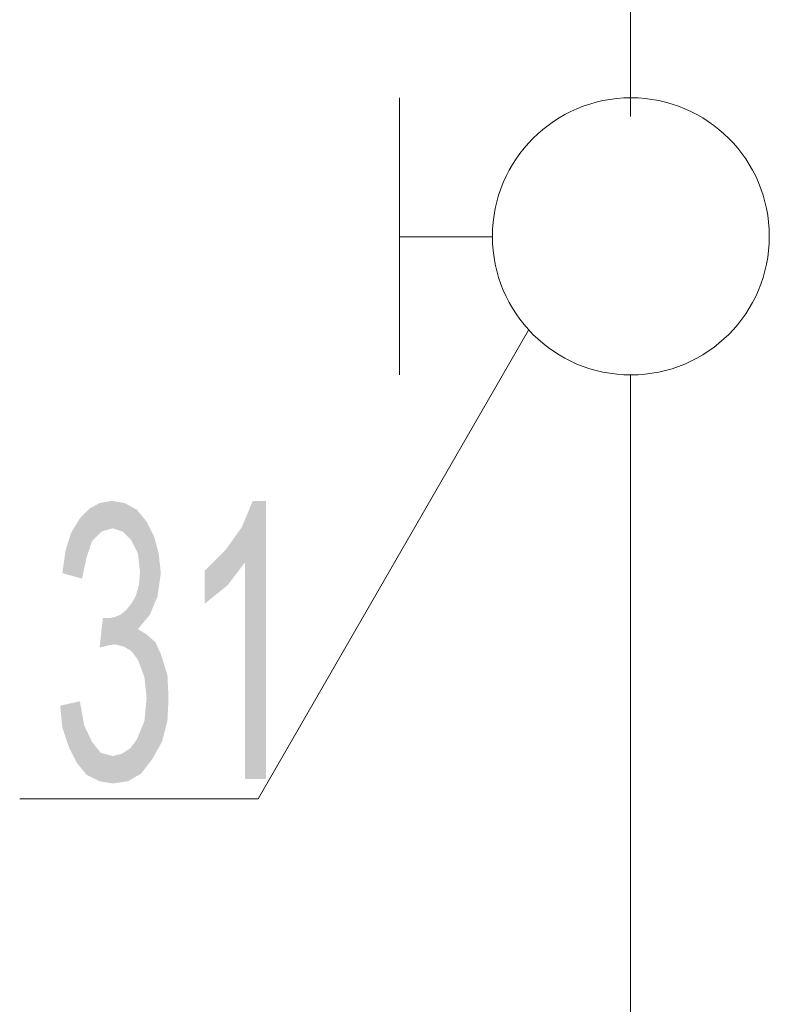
# Model space of a CAD drawing. Header units: millimetres. Extents: x -2626 to 2068, y -6169 to 7214.
# Tile 93 of 143: x -1002 to -947, y -4576 to -4504. Entities that reach past the tile are written whole.
import ezdxf

# ---------------------------------------------------------------- set-up
doc = ezdxf.new("R2010")
doc.units = ezdxf.units.MM
doc.layers.get('0').update_dxf_attribs({"color": 252})

msp = doc.modelspace()

# ---------------------------------------------------------------- hatches: boundary and pattern name
h = msp.add_hatch(color=7)
h.dxf.hatch_style = 2
h.paths.add_polyline_path([(-993.767, -4548.624), (-993.124, -4549.026), (-992.481, -4549.588), (-992.079, -4550.472), (-991.597, -4551.999), (-991.517, -4553.686), (-991.597, -4555.373), (-991.999, -4556.9), (-992.722, -4558.186), (-993.526, -4559.23), (-994.49, -4559.793), (-995.615, -4559.954), (-996.579, -4559.793), (-997.543, -4559.311), (-998.267, -4558.427), (-998.829, -4557.302), (-999.311, -4555.856), (-999.472, -4554.248), (-998.025, -4553.927), (-997.704, -4555.695), (-997.142, -4556.9), (-996.499, -4557.704), (-995.615, -4557.945), (-994.972, -4557.784), (-994.329, -4557.382), (-993.847, -4556.739), (-993.285, -4555.373), (-993.124, -4553.686), (-993.285, -4552.159), (-993.767, -4550.874), (-994.249, -4550.231), (-994.811, -4549.909), (-995.454, -4549.749), (-995.936, -4549.829), (-996.579, -4549.99), (-996.338, -4547.82), (-995.856, -4547.82), (-995.454, -4547.74), (-995.052, -4547.579), (-994.651, -4547.258), (-994.249, -4546.776), (-993.927, -4546.213), (-993.686, -4545.41), (-993.606, -4544.445), (-993.767, -4543.079), (-994.249, -4542.115), (-994.892, -4541.472), (-995.615, -4541.231), (-996.418, -4541.472), (-997.142, -4542.196), (-997.543, -4543.401), (-997.865, -4544.928), (-999.311, -4544.526), (-999.07, -4542.838), (-998.668, -4541.553), (-998.025, -4540.508), (-997.302, -4539.785), (-996.579, -4539.383), (-995.695, -4539.222), (-994.731, -4539.383), (-993.847, -4539.865), (-993.124, -4540.749), (-992.561, -4541.874), (-992.24, -4543.079), (-992.079, -4544.526), (-992.32, -4546.213), (-992.883, -4547.579)])
h = msp.add_hatch(color=7)
h.dxf.hatch_style = 2
h.paths.add_polyline_path([(-984.365, -4559.632), (-985.892, -4559.632), (-985.892, -4543.722), (-987.178, -4545.41), (-988.865, -4546.776), (-988.865, -4544.365), (-987.339, -4542.838), (-986.133, -4541.151), (-985.33, -4539.222), (-984.365, -4539.222)])

# ---------------------------------------------------------------- linework, layer by layer
at = {"color": 5, "lineweight": 0, "true_color": 0x0000ff}
for points in [[(-957.608, -4511.019), (-957.608, -4447.942)], [(-957.608, -4836.93), (-957.608, -4529.982)]]:
    msp.add_lwpolyline(points, dxfattribs=at)
at = {"color": 7, "lineweight": 0}
for points in [[(-974.562, -4529.982), (-974.562, -4509.653)], [(-967.732, -4519.857), (-974.562, -4519.857)], [(-984.928, -4561.078), (-965.081, -4526.687)], [(-1002.445, -4561.078), (-984.928, -4561.078)]]:
    msp.add_lwpolyline(points, dxfattribs=at)
msp.add_circle((-957.568, -4519.817), 10.165, dxfattribs=at)

doc.saveas('drawing.dxf')
